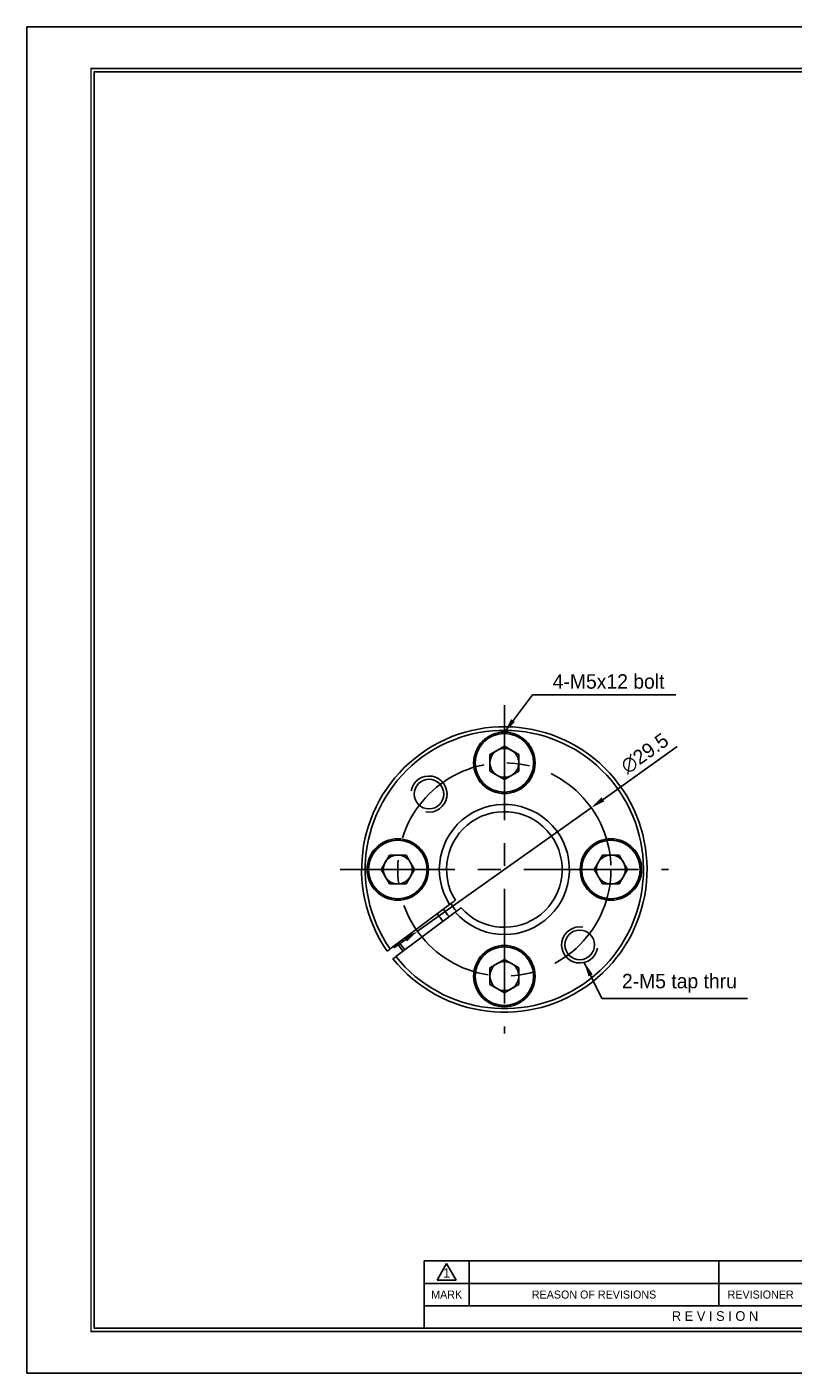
# Model space of a CAD drawing. Header units: millimetres. Extents: x 0 to 263, y 0 to 186.
# Tile 1 of 3: x 0 to 106, y 0 to 186. Entities that reach past the tile are written whole.
import ezdxf
from ezdxf.enums import TextEntityAlignment as Align

# ---------------------------------------------------------------- set-up
doc = ezdxf.new("R2010")
doc.units = ezdxf.units.MM
doc.linetypes.add('CENTER', pattern=[50.8, 31.75, -6.35, 6.35, -6.35])
doc.layers.get('DEFPOINTS').update_dxf_attribs({"linetype": 'CONTINUOUS'})
for name, color, linetype in [('center', 1, 'CENTER'), ('L1', 7, 'CONTINUOUS'), ('OUTLINE', 7, 'CONTINUOUS'), ('thread', 5, 'CONTINUOUS')]:
    doc.layers.add(name, color=color, linetype=linetype)
doc.dimstyles.get("Standard").update_dxf_attribs({"dimtxt": 2, "dimasz": 2, "dimexe": 0.8, "dimexo": 0, "dimgap": 0.8, "dimtad": 1, "dimdec": 3, "dimzin": 11, "dimdsep": 46, "dimtxsty": 'Standard', "dimcen": 0, "dimclrd": 5, "dimclre": 5, "dimclrt": 3, "dimadec": 0, "dimazin": 0, "dimtfac": 0.6, "dimtdec": 3, "dimtmove": 0, "dimatfit": 3, "dimfxl": 0, "dimtolj": 1, "dimtzin": 11, "dimarcsym": 0})

# ---------------------------------------------------------------- blocks, each defined once
blk = doc.blocks.new('표제란')
at = {"layer": 'L1', "color": 0}
for p, q in [((297, 210), (0, 210)), ((0, 210), (0, 0)), ((0, 0), (297, 0))]:
    blk.add_line(p, q, dxfattribs=at)
at = {"layer": 'L1'}
for p, q in [((160, 17.5), (62, 17.5)), ((62, 17.5), (62, 7)), ((64, 14.51), (65.5, 17.1)), ((65.5, 17.1), (67, 14.51)), ((69, 17.5), (69, 10.5)), ((108, 17.5), (108, 10.5)), ((147, 14), (62, 14)), ((64, 14.51), (67, 14.51)), ((147, 10.5), (62, 10.5))]:
    blk.add_line(p, q, dxfattribs=at)
at = {"layer": 'L1', "const_width": 0.25}
blk.add_lwpolyline([(290.5, 6.5), (290.5, 203.5), (10, 203.5), (10, 6.5)], close=True, dxfattribs=at)
at = {"layer": 'L1'}
blk.add_lwpolyline([(290, 7), (290, 203), (10.5, 203), (10.5, 7)], close=True, dxfattribs=at)
for s, height, p in [('1', 1.5, (65.5, 15.61)), ('MARK', 1.25, (65.5, 12.25)), ('REASON OF REVISIONS', 1.25, (88.5, 12.25)), ('REVISIONER', 1.25, (114.5, 12.25)), ('R E V I S I O N', 1.5, (107.38, 8.9))]:
    blk.add_text(s, height=height, dxfattribs=at).set_placement(p, align=Align.MIDDLE_CENTER)
for tag, p in [('필렛', (179.25, 10.9)), ('모따기', (179.25, 8.3))]:
    blk.add_attdef(tag, text='', height=1.15, dxfattribs=at).set_placement(p, align=Align.MIDDLE_LEFT)
at = {"layer": 'OUTLINE', "ltscale": 0.5}
for tag, p, height in [('TITLE', (237.17, 24.41), 2.5), ('도번', (251.18, 15.64), 2.5), ('SCALE', (253.78, 9.55), 1.2), ('DATE', (277.02, 9.51), 1.2)]:
    blk.add_attdef(tag, p, '', height=height, dxfattribs=at)
blk = doc.blocks.new('*D7')
at = {"layer": 'DEFPOINTS', "color": 0}
for p in [(78.1, 78.21), (54.05, 61.13)]:
    blk.add_point(p, dxfattribs=at)
at = {"layer": 'OUTLINE', "color": 5, "lineweight": -2}
for p, q in [((90.01, 86.68), (79.73, 79.37)), ((54.05, 61.13), (78.1, 78.21)), ((52.42, 59.97), (50.79, 58.81))]:
    blk.add_line(p, q, dxfattribs=at)
at = {"layer": 'OUTLINE', "color": 5}
for points in [[(79.53, 79.65), (79.92, 79.1), (78.1, 78.21)], [(52.23, 60.24), (52.61, 59.7), (54.05, 61.13)]]:
    blk.add_solid(points, dxfattribs=at)
at = {"layer": 'OUTLINE', "color": 3, "insert": (85.51, 85.72), "char_height": 2, "attachment_point": 5, "rotation": 35.4006}
blk.add_mtext('\\A1;∅29.5', dxfattribs=at)

msp = doc.modelspace()

# ---------------------------------------------------------------- linework, layer by layer
at = {"layer": 'center', "ltscale": 0.5}
for p, q in [((66.0738, 92.3828), (66.0738, 46.9578)), ((43.3613, 69.6703), (88.7863, 69.6703))]:
    msp.add_line(p, q, dxfattribs=at)
msp.add_circle((66.0738, 69.6703), 14.75, dxfattribs=at)
at = {"layer": 'OUTLINE', "ltscale": 0.2}
msp.add_line((69.7956, 180.028), (9.3118, 180.028), dxfattribs=at)
at = {"layer": 'OUTLINE'}
for p, q in [((64.0738, 85.575), (66.0738, 86.7297)), ((66.0738, 86.7297), (68.0738, 85.575)), ((64.0738, 83.2656), (64.0738, 85.575)), ((68.0738, 85.575), (68.0738, 83.2656)), ((66.0738, 82.1109), (64.0738, 83.2656)), ((68.0738, 83.2656), (66.0738, 82.1109)), ((49.0144, 69.6703), (50.1691, 71.6703)), ((50.1691, 71.6703), (52.4785, 71.6703)), ((52.4785, 71.6703), (53.6332, 69.6703)), ((78.5144, 69.6703), (79.6691, 71.6703)), ((79.6691, 71.6703), (81.9785, 71.6703)), ((81.9785, 71.6703), (83.1332, 69.6703)), ((50.1691, 67.6703), (49.0144, 69.6703)), ((53.6332, 69.6703), (52.4785, 67.6703)), ((79.6691, 67.6703), (78.5144, 69.6703)), ((83.1332, 69.6703), (81.9785, 67.6703)), ((52.4785, 67.6703), (50.1691, 67.6703)), ((81.9785, 67.6703), (79.6691, 67.6703)), ((58.495, 64.8163), (50.2753, 58.6717)), ((51.0537, 57.6304), (59.2733, 63.7751)), ((64.0738, 56.075), (66.0738, 57.2297)), ((64.0738, 53.7656), (64.0738, 56.075)), ((66.0738, 57.2297), (68.0738, 56.075)), ((68.0738, 56.075), (68.0738, 53.7656)), ((66.0738, 52.6109), (64.0738, 53.7656)), ((68.0738, 53.7656), (66.0738, 52.6109))]:
    msp.add_line(p, q, dxfattribs=at)
at = {"layer": 'OUTLINE', "flags": 128}
msp.add_lwpolyline([(51.5175, 59.6003), (51.7976, 59.207), (52.2959, 58.5591)], dxfattribs=at)
at = {"layer": 'OUTLINE'}
for centre, radius in [((66.0738, 84.4203), 4.25), ((66.0738, 84.4203), 4.05), ((55.644, 80.1001), 2.05), ((51.3238, 69.6703), 4.25), ((51.3238, 69.6703), 4.05), ((80.8238, 69.6703), 4.25), ((80.8238, 69.6703), 4.05), ((76.5036, 59.2405), 2.05), ((66.0738, 54.9203), 4.25), ((66.0738, 54.9203), 4.05)]:
    msp.add_circle(centre, radius, dxfattribs=at)
for centre, radius, start, end in [((66.0738, 69.6703), 19.75, 218.665941, 214.893892), ((66.0738, 69.6703), 19.25, 218.714947, 214.844886), ((66.0738, 84.4203), 2, 120, 180), ((66.0738, 84.4203), 2, 60, 120), ((66.0738, 84.4203), 2, 0, 60), ((66.0738, 84.4203), 2, 180, 240), ((66.0738, 84.4203), 2, 300, 0), ((66.0738, 84.4203), 2, 240, 300), ((66.0738, 69.6703), 9, 220.92155, 212.638282), ((66.0738, 69.6703), 8, 221.440336, 212.119497), ((51.3238, 69.6703), 2, 90, 150), ((51.3238, 69.6703), 2, 30, 90), ((80.8238, 69.6703), 2, 90, 150), ((80.8238, 69.6703), 2, 30, 90), ((51.3238, 69.6703), 2, 150, 210), ((51.3238, 69.6703), 2, 330, 30), ((80.8238, 69.6703), 2, 150, 210), ((80.8238, 69.6703), 2, 330, 30), ((51.3238, 69.6703), 2, 210, 270), ((51.3238, 69.6703), 2, 270, 330), ((80.8238, 69.6703), 2, 210, 270), ((80.8238, 69.6703), 2, 270, 330), ((66.0738, 69.6703), 11.1126, 213.426634, 220.133198), ((66.0738, 69.6703), 10.0472, 213.070578, 220.489255), ((66.0738, 69.6703), 8.7899, 212.532249, 221.022133), ((66.0738, 69.6703), 8.7892, 212.52949, 221.024006), ((66.0738, 69.6703), 18, 214.710452, 218.84938), ((66.0738, 54.9203), 2, 120, 180), ((66.0738, 54.9203), 2, 60, 120), ((66.0738, 54.9203), 2, 0, 60), ((66.0738, 54.9203), 2, 180, 240), ((66.0738, 54.9203), 2, 300, 0), ((66.0738, 54.9203), 2, 240, 300)]:
    msp.add_arc(centre, radius, start, end, dxfattribs=at)
for points, knots in [([(58.495, 64.8163), (58.5996, 64.8945), (58.7046, 64.973), (58.8988, 65.1182), (58.9873, 65.1843), (59.2124, 65.3526), (59.2983, 65.4168), (59.2983, 65.4168)], [0, 0, 0, 0, 0.25, 0.25, 0.5, 0.5, 1, 1, 1, 1]), ([(60.0766, 64.3756), (60.0766, 64.3756), (60.0556, 64.3599), (59.9748, 64.2994), (59.9149, 64.2547), (59.7665, 64.1437), (59.6768, 64.0767), (59.4836, 63.9322), (59.378, 63.8533), (59.2733, 63.7751)], [0, 0, 0, 0, 0.25, 0.25, 0.5, 0.5, 0.75, 0.75, 1, 1, 1, 1]), ([(49.8746, 58.3721), (49.8746, 58.3721), (49.9181, 58.4047), (50.0661, 58.5153), (50.1708, 58.5935), (50.2753, 58.6717)], [0, 0, 0, 0, 0.5, 0.5, 1, 1, 1, 1]), ([(51.0537, 57.6304), (50.9492, 57.5524), (50.8453, 57.4747), (50.6957, 57.3628), (50.653, 57.3309), (50.653, 57.3309)], [0, 0, 0, 0, 0.5, 0.5, 1, 1, 1, 1])]:
    msp.add_open_spline(points, degree=3, knots=knots, dxfattribs=at)
at = {"layer": 'thread'}
for centre, start, end in [((55.644, 80.1001), 260, 170), ((76.5036, 59.2405), 80, 350)]:
    msp.add_arc(centre, 2.5, start, end, dxfattribs=at)

# ---------------------------------------------------------------- block references
at = {"layer": 'OUTLINE', "xscale": 0.8868372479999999, "yscale": 0.8868372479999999, "zscale": 0.8868372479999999}
msp.add_blockref('표제란', (0, 0), dxfattribs=at)

# ---------------------------------------------------------------- texts
at = {"layer": 'OUTLINE', "color": 3, "char_height": 2, "attachment_point": 7}
for s, insert in [('\\A1;4-M5x12 bolt', (72.7678, 94.6555)), ('\\A1;2-M5 tap thru', (82.347, 52.629))]:
    msp.add_mtext(s, dxfattribs=dict(at, insert=insert))

# ---------------------------------------------------------------- dimensions: what is measured, and where the dimension line sits
at = {"layer": 'OUTLINE'}
dim = msp.add_diameter_dim_2p(p1=(54.0508, 61.1258), p2=(78.0968, 78.2148), dimstyle='Standard', dxfattribs=at)
dim.commit()
dim.dimension.update_dxf_attribs({"geometry": '*D7', "text_midpoint": (86.5695, 84.2361), "dimtype": 163})

# ---------------------------------------------------------------- leaders
at = {"layer": 'OUTLINE', "annotation_type": 0, "has_hookline": 1, "hookline_direction": 0}
for points, text_width in [([(66.0738, 88.6703), (69.9678, 93.8555), (71.9678, 93.8555)], 17.0519), ([(77.1372, 56.8221), (79.547, 51.829), (81.547, 51.829)], 17.3875)]:
    msp.add_leader(points, dimstyle='Standard', dxfattribs=dict(at, text_width=text_width))

doc.saveas('drawing.dxf')
